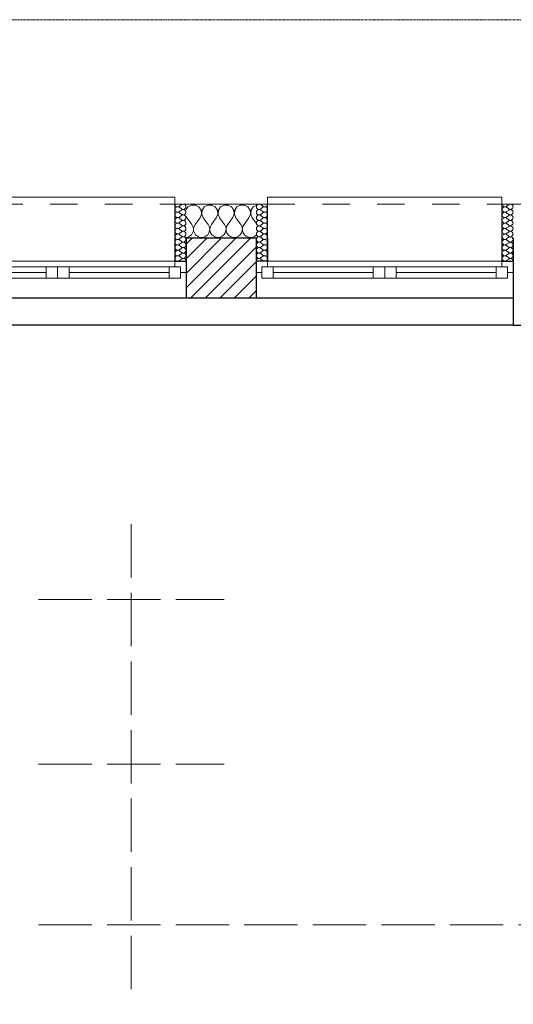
# Model space of a CAD drawing. Header units: millimetres. Extents: x 27262 to 215252, y 16288 to 306312.
# Tile 71 of 76: x 145100 to 146720, y 179905 to 183135. Entities that reach past the tile are written whole.
import ezdxf

# ---------------------------------------------------------------- set-up
doc = ezdxf.new("R2010")
doc.units = ezdxf.units.MM
for name, pattern in [('DASHED2', [0.47625, 0.3175, -0.15875]), ('Krawędzie ukryte', [225, 175, -50]), ('Przerywana', [240, 120, -120])]:
    doc.linetypes.add(name, pattern=pattern)
doc.layers.add('KR_INW', color=252, linetype='Continuous')
doc.layers.add('Okna ArchiCADa', color=252, linetype='Continuous')
for name, color, linetype, lineweight in [('KR_INW_Nr_pióra__101', 252, 'Continuous', 5), ('KR_INW_Nr_pióra__102', 252, 'Continuous', 5), ('KR_INW_Nr_pióra__27', 252, 'Continuous', 25), ('KR_INW_Nr_pióra__47', 252, 'Continuous', 15), ('Okna ArchiCADa_Nr_pióra__1', 252, 'Continuous', 13), ('Okna ArchiCADa_Nr_pióra__27', 252, 'Continuous', 25), ('Okna ArchiCADa_Nr_pióra__61', 252, 'Continuous', 13), ('PRZEDBUOWA_PUNKTY_OŚW_Nr_pióra__48', 252, 'Continuous', 15)]:
    doc.layers.add(name, color=color, linetype=linetype, lineweight=lineweight)

# ---------------------------------------------------------------- blocks, each defined once
blk = doc.blocks.new('*X128')
at = {"layer": 'KR_INW_Nr_pióra__102', "linetype": 'Continuous'}
for p, q in [((214511.7, 121662.7), (214504, 121651.2)), ((214527, 121670.9), (214511.7, 121662.7)), ((214544.4, 121670.9), (214527, 121670.9)), ((214559.7, 121662.7), (214544.4, 121670.9)), ((214569.4, 121648.2), (214559.7, 121662.7)), ((214564.3, 121614.9), (214571, 121630.9)), ((214571, 121630.9), (214569.4, 121648.2)), ((214573.5, 121648.2), (214571.8, 121630.9)), ((214571.8, 121630.9), (214578.6, 121614.9)), ((214583.1, 121662.7), (214573.5, 121648.2)), ((214598.4, 121670.9), (214583.1, 121662.7)), ((214615.8, 121670.9), (214598.4, 121670.9)), ((214631.2, 121662.7), (214615.8, 121670.9)), ((214640.8, 121648.2), (214631.2, 121662.7)), ((214635.7, 121614.9), (214642.4, 121630.9)), ((214642.4, 121630.9), (214640.8, 121648.2)), ((214644.9, 121648.2), (214643.3, 121630.9)), ((214643.3, 121630.9), (214650, 121614.9)), ((214654.5, 121662.7), (214644.9, 121648.2)), ((214669.9, 121670.9), (214654.5, 121662.7)), ((214687.3, 121670.9), (214669.9, 121670.9)), ((214702.6, 121662.7), (214687.3, 121670.9)), ((214712.2, 121648.2), (214702.6, 121662.7)), ((214707.1, 121614.9), (214713.9, 121630.9)), ((214713.9, 121630.9), (214712.2, 121648.2)), ((214716.3, 121648.2), (214714.7, 121630.9)), ((214714.7, 121630.9), (214721.4, 121614.9)), ((214726, 121662.7), (214716.3, 121648.2)), ((214741.3, 121670.9), (214726, 121662.7)), ((214758.7, 121670.9), (214741.3, 121670.9)), ((214774, 121662.7), (214758.7, 121670.9)), ((214783.7, 121648.2), (214774, 121662.7)), ((214778.6, 121614.9), (214785.3, 121630.9)), ((214785.3, 121630.9), (214783.7, 121648.2)), ((214787.8, 121648.2), (214786.1, 121630.9)), ((214786.1, 121630.9), (214792.9, 121614.9)), ((214797.4, 121662.7), (214787.8, 121648.2)), ((214809.7, 121669.3), (214797.4, 121662.7)), ((214504, 121622.4), (214507.1, 121614.9)), ((214507.1, 121614.9), (214528.6, 121586.3)), ((214564.3, 121614.9), (214542.9, 121586.3)), ((214578.6, 121614.9), (214600, 121586.3)), ((214635.7, 121614.9), (214614.3, 121586.3)), ((214650, 121614.9), (214671.4, 121586.3)), ((214707.1, 121614.9), (214685.7, 121586.3)), ((214721.4, 121614.9), (214742.9, 121586.3)), ((214778.6, 121614.9), (214757.1, 121586.3)), ((214792.9, 121614.9), (214809.7, 121592.4)), ((214526.4, 121540.8), (214531.9, 121548.9)), ((214533.3, 121577.7), (214528.6, 121586.3)), ((214531.9, 121548.9), (214535.1, 121558.2)), ((214535.6, 121568.1), (214533.3, 121577.7)), ((214535.1, 121558.2), (214535.6, 121568.1)), ((214538.1, 121577.7), (214535.9, 121568.1)), ((214535.9, 121568.1), (214536.3, 121558.2)), ((214536.3, 121558.2), (214539.5, 121548.9)), ((214542.9, 121586.3), (214538.1, 121577.7)), ((214539.5, 121548.9), (214545.1, 121540.8)), ((214597.8, 121540.8), (214603.4, 121548.9)), ((214604.8, 121577.7), (214600, 121586.3)), ((214603.4, 121548.9), (214606.5, 121558.2)), ((214607, 121568.1), (214604.8, 121577.7)), ((214606.5, 121558.2), (214607, 121568.1)), ((214609.5, 121577.7), (214607.3, 121568.1)), ((214607.3, 121568.1), (214607.8, 121558.2)), ((214607.8, 121558.2), (214610.9, 121548.9)), ((214614.3, 121586.3), (214609.5, 121577.7)), ((214610.9, 121548.9), (214616.5, 121540.8)), ((214669.2, 121540.8), (214674.8, 121548.9)), ((214676.2, 121577.7), (214671.4, 121586.3)), ((214674.8, 121548.9), (214677.9, 121558.2)), ((214678.4, 121568.1), (214676.2, 121577.7)), ((214677.9, 121558.2), (214678.4, 121568.1)), ((214680.9, 121577.7), (214678.7, 121568.1)), ((214678.7, 121568.1), (214679.2, 121558.2)), ((214679.2, 121558.2), (214682.3, 121548.9)), ((214685.7, 121586.3), (214680.9, 121577.7)), ((214682.3, 121548.9), (214687.9, 121540.8)), ((214740.6, 121540.8), (214746.2, 121548.9)), ((214747.6, 121577.7), (214742.9, 121586.3)), ((214746.2, 121548.9), (214749.4, 121558.2)), ((214749.9, 121568.1), (214747.6, 121577.7)), ((214749.4, 121558.2), (214749.9, 121568.1)), ((214752.4, 121577.7), (214750.1, 121568.1)), ((214750.1, 121568.1), (214750.6, 121558.2)), ((214750.6, 121558.2), (214753.8, 121548.9)), ((214757.1, 121586.3), (214752.4, 121577.7)), ((214753.8, 121548.9), (214759.4, 121540.8)), ((214504, 121529.7), (214509.8, 121530.5)), ((214509.8, 121530.5), (214518.8, 121534.5)), ((214518.8, 121534.5), (214526.4, 121540.8)), ((214545.1, 121540.8), (214552.7, 121534.5)), ((214552.7, 121534.5), (214561.7, 121530.5)), ((214561.7, 121530.5), (214571.4, 121529.2)), ((214571.4, 121529.2), (214581.2, 121530.5)), ((214581.2, 121530.5), (214590.2, 121534.5)), ((214590.2, 121534.5), (214597.8, 121540.8)), ((214616.5, 121540.8), (214624.1, 121534.5)), ((214624.1, 121534.5), (214633.1, 121530.5)), ((214633.1, 121530.5), (214642.9, 121529.2)), ((214642.9, 121529.2), (214652.6, 121530.5)), ((214652.6, 121530.5), (214661.6, 121534.5)), ((214661.6, 121534.5), (214669.2, 121540.8)), ((214687.9, 121540.8), (214695.5, 121534.5)), ((214695.5, 121534.5), (214704.5, 121530.5)), ((214704.5, 121530.5), (214714.3, 121529.2)), ((214714.3, 121529.2), (214724, 121530.5)), ((214724, 121530.5), (214733.1, 121534.5)), ((214733.1, 121534.5), (214740.6, 121540.8)), ((214759.4, 121540.8), (214766.9, 121534.5)), ((214766.9, 121534.5), (214776, 121530.5)), ((214776, 121530.5), (214785.7, 121529.2)), ((214785.7, 121529.2), (214795.5, 121530.5)), ((214795.5, 121530.5), (214804.5, 121534.5)), ((214804.5, 121534.5), (214809.7, 121538.9))]:
    blk.add_line(p, q, dxfattribs=at)
blk = doc.blocks.new('*X142')
at = {"layer": 'KR_INW_Nr_pióra__102', "linetype": 'Continuous'}
for p, q in [((214830, 121673.2), (214839.5, 121666.1)), ((214830, 121654.2), (214839.5, 121661.3)), ((214830, 121649.4), (214839.5, 121642.3)), ((214830, 121630.4), (214839.5, 121637.5)), ((214830, 121625.6), (214839.5, 121618.5)), ((214830, 121606.5), (214839.5, 121613.7)), ((214830, 121601.8), (214839.5, 121594.6)), ((214830, 121582.7), (214839.5, 121589.9)), ((214830, 121578), (214839.5, 121570.8)), ((214830, 121558.9), (214839.5, 121566.1)), ((214830, 121554.2), (214839.5, 121547)), ((214830, 121535.1), (214839.5, 121542.3)), ((214830, 121530.4), (214839.5, 121523.2)), ((214830, 121511.3), (214839.5, 121518.5)), ((214830, 121506.5), (214839.5, 121499.4)), ((214830, 121487.5), (214839.5, 121494.6)), ((214830, 121482.7), (214839.5, 121475.6)), ((214830, 121463.7), (214839.5, 121470.8)), ((214830, 121458.9), (214839.5, 121451.8)), ((214830, 121439.9), (214839.5, 121447)), ((214830, 121435.1), (214839.5, 121428))]:
    blk.add_line(p, q, dxfattribs=at)
for centre, start, end in [((214822.8, 121663.7), 53.1301, 306.8699), ((214846.6, 121675.6), 233.1301, 0), ((214822.8, 121639.9), 53.1301, 306.8699), ((214846.6, 121651.8), 0, 126.8699), ((214846.6, 121651.8), 233.1301, 0), ((214846.6, 121628), 0, 126.8699), ((214822.8, 121616.1), 53.1301, 306.8699), ((214822.8, 121592.3), 53.1301, 306.8699), ((214846.6, 121628), 233.1301, 0), ((214846.6, 121604.2), 0, 126.8699), ((214846.6, 121604.2), 233.1301, 0), ((214846.6, 121580.4), 0, 126.8699), ((214822.8, 121568.5), 53.1301, 306.8699), ((214822.8, 121544.6), 53.1301, 306.8699), ((214846.6, 121580.4), 233.1301, 0), ((214846.6, 121556.5), 0, 126.8699), ((214846.6, 121556.5), 233.1301, 0), ((214846.6, 121532.7), 0, 126.8699), ((214822.8, 121520.8), 53.1301, 306.8699), ((214822.8, 121497), 53.1301, 306.8699), ((214846.6, 121532.7), 233.1301, 0), ((214846.6, 121508.9), 0, 126.8699), ((214846.6, 121508.9), 233.1301, 0), ((214822.8, 121473.2), 53.1301, 306.8699), ((214822.8, 121449.4), 53.1301, 306.8699), ((214846.6, 121485.1), 0, 126.8699), ((214846.6, 121485.1), 233.1301, 0), ((214846.6, 121461.3), 0, 126.8699), ((214846.6, 121461.3), 233.1301, 0), ((214822.8, 121425.6), 53.1301, 180), ((214846.6, 121437.5), 0, 126.8699), ((214846.6, 121437.5), 233.1301, 0)]:
    blk.add_arc(centre, 11.9, start, end, dxfattribs=at)
blk = doc.blocks.new('*X143')
at = {"layer": 'KR_INW_Nr_pióra__102', "linetype": 'Continuous'}
for p, q in [((215915.2, 121673.2), (215905.7, 121666.1)), ((215915.2, 121654.2), (215905.7, 121661.3)), ((215915.2, 121649.4), (215905.7, 121642.3)), ((215915.2, 121630.4), (215905.7, 121637.5)), ((215915.2, 121625.6), (215905.7, 121618.5)), ((215915.2, 121606.5), (215905.7, 121613.7)), ((215915.2, 121601.8), (215905.7, 121594.6)), ((215915.2, 121582.7), (215905.7, 121589.9)), ((215915.2, 121578), (215905.7, 121570.8)), ((215915.2, 121558.9), (215905.7, 121566.1)), ((215915.2, 121554.2), (215905.7, 121547)), ((215915.2, 121535.1), (215905.7, 121542.3)), ((215915.2, 121530.4), (215905.7, 121523.2)), ((215915.2, 121511.3), (215905.7, 121518.5)), ((215915.2, 121506.5), (215905.7, 121499.4)), ((215915.2, 121487.5), (215905.7, 121494.6)), ((215915.2, 121482.7), (215905.7, 121475.6)), ((215915.2, 121463.7), (215905.7, 121470.8)), ((215915.2, 121458.9), (215905.7, 121451.8)), ((215915.2, 121439.9), (215905.7, 121447)), ((215915.2, 121435.1), (215905.7, 121428))]:
    blk.add_line(p, q, dxfattribs=at)
for centre, start, end in [((215898.5, 121675.6), 180, 306.8699), ((215922.3, 121663.7), 233.1301, 126.8699), ((215898.5, 121651.8), 53.1301, 180), ((215898.5, 121651.8), 180, 306.8699), ((215898.5, 121628), 53.1301, 180), ((215922.3, 121639.9), 233.1301, 126.8699), ((215898.5, 121628), 180, 306.8699), ((215898.5, 121604.2), 53.1301, 180), ((215898.5, 121604.2), 180, 306.8699), ((215898.5, 121580.4), 53.1301, 180), ((215922.3, 121616.1), 233.1301, 126.8699), ((215922.3, 121592.3), 233.1301, 126.8699), ((215898.5, 121580.4), 180, 306.8699), ((215898.5, 121556.5), 53.1301, 180), ((215898.5, 121556.5), 180, 306.8699), ((215898.5, 121532.7), 53.1301, 180), ((215922.3, 121568.5), 233.1301, 126.8699), ((215922.3, 121544.6), 233.1301, 126.8699), ((215898.5, 121532.7), 180, 306.8699), ((215898.5, 121508.9), 53.1301, 180), ((215898.5, 121508.9), 180, 306.8699), ((215922.3, 121520.8), 233.1301, 126.8699), ((215922.3, 121497), 233.1301, 126.8699), ((215898.5, 121485.1), 53.1301, 180), ((215898.5, 121485.1), 180, 306.8699), ((215898.5, 121461.3), 53.1301, 180), ((215898.5, 121461.3), 180, 306.8699), ((215922.3, 121473.2), 233.1301, 126.8699), ((215922.3, 121449.4), 233.1301, 126.8699), ((215898.5, 121437.5), 53.1301, 180), ((215898.5, 121437.5), 180, 306.8699), ((215922.3, 121425.6), 0, 126.8699)]:
    blk.add_arc(centre, 11.9, start, end, dxfattribs=at)
blk = doc.blocks.new('*X145')
at = {"layer": 'KR_INW_Nr_pióra__102', "linetype": 'Continuous'}
for p, q in [((214483.8, 121673.2), (214474.2, 121666.1)), ((214483.8, 121654.2), (214474.2, 121661.3)), ((214483.8, 121649.4), (214474.2, 121642.3)), ((214483.8, 121630.4), (214474.2, 121637.5)), ((214483.8, 121625.6), (214474.2, 121618.5)), ((214483.8, 121606.5), (214474.2, 121613.7)), ((214483.8, 121601.8), (214474.2, 121594.6)), ((214483.8, 121582.7), (214474.2, 121589.9)), ((214483.8, 121578), (214474.2, 121570.8)), ((214483.8, 121558.9), (214474.2, 121566.1)), ((214483.8, 121554.2), (214474.2, 121547)), ((214483.8, 121535.1), (214474.2, 121542.3)), ((214483.8, 121530.4), (214474.2, 121523.2)), ((214483.8, 121511.3), (214474.2, 121518.5)), ((214483.8, 121506.5), (214474.2, 121499.4)), ((214483.8, 121487.5), (214474.2, 121494.6)), ((214483.8, 121482.7), (214474.2, 121475.6)), ((214483.8, 121463.7), (214474.2, 121470.8)), ((214483.8, 121458.9), (214474.2, 121451.8)), ((214483.8, 121439.9), (214474.2, 121447)), ((214483.8, 121435.1), (214474.2, 121428))]:
    blk.add_line(p, q, dxfattribs=at)
for centre, start, end in [((214467.1, 121675.6), 180, 306.8699), ((214490.9, 121663.7), 233.1301, 126.8699), ((214467.1, 121651.8), 53.1301, 180), ((214467.1, 121651.8), 180, 306.8699), ((214467.1, 121628), 53.1301, 180), ((214490.9, 121639.9), 233.1301, 126.8699), ((214467.1, 121628), 180, 306.8699), ((214467.1, 121604.2), 53.1301, 180), ((214467.1, 121604.2), 180, 306.8699), ((214467.1, 121580.4), 53.1301, 180), ((214490.9, 121616.1), 233.1301, 126.8699), ((214490.9, 121592.3), 233.1301, 126.8699), ((214467.1, 121580.4), 180, 306.8699), ((214467.1, 121556.5), 53.1301, 180), ((214467.1, 121556.5), 180, 306.8699), ((214467.1, 121532.7), 53.1301, 180), ((214490.9, 121568.5), 233.1301, 126.8699), ((214490.9, 121544.6), 233.1301, 126.8699), ((214467.1, 121532.7), 180, 306.8699), ((214467.1, 121508.9), 53.1301, 180), ((214467.1, 121508.9), 180, 306.8699), ((214490.9, 121520.8), 233.1301, 126.8699), ((214490.9, 121497), 233.1301, 126.8699), ((214467.1, 121485.1), 53.1301, 180), ((214467.1, 121485.1), 180, 306.8699), ((214467.1, 121461.3), 53.1301, 180), ((214467.1, 121461.3), 180, 306.8699), ((214490.9, 121473.2), 233.1301, 126.8699), ((214490.9, 121449.4), 233.1301, 126.8699), ((214467.1, 121437.5), 53.1301, 180), ((214467.1, 121437.5), 180, 306.8699), ((214490.9, 121425.6), 0, 126.8699)]:
    blk.add_arc(centre, 11.9, start, end, dxfattribs=at)
blk = doc.blocks.new('Okno dwuskrzydłowe 19')
at = {"layer": 'Okna ArchiCADa_Nr_pióra__1', "linetype": 'Continuous'}
for p, q in [((-562.8, 230), (562.8, 230)), ((-562.8, 0), (-537.8, 0)), ((-537.8, 25), (-487.8, 25)), ((-537.8, -25), (-537.8, 25)), ((-537.8, 0), (-537.8, -25)), ((-487.8, 25), (-50, 25)), ((-487.8, 25), (-487.8, -25)), ((-487.8, 25), (-50, 25)), ((-487.8, 0), (-50, 0)), ((-50, -25), (-50, 25)), ((-50, 25), (0, 25)), ((0, 25), (0, -25)), ((0, 25), (50, 25)), ((0, -25), (0, 25)), ((50, 25), (487.8, 25)), ((50, 25), (50, -25)), ((50, 25), (487.8, 25)), ((50, 0), (487.8, 0)), ((487.8, -25), (487.8, 25)), ((487.8, 25), (537.8, 25)), ((537.8, 25), (537.8, -25)), ((537.8, -25), (537.8, 0)), ((537.8, 0), (562.8, 0)), ((-537.8, -25), (-512.8, -25)), ((-487.8, -25), (-537.8, -25)), ((-512.8, -25), (-512.8, -50)), ((-50, -25), (-487.8, -25)), ((0, -25), (-50, -25)), ((50, -25), (0, -25)), ((487.8, -25), (50, -25)), ((537.8, -25), (487.8, -25)), ((512.8, -50), (512.8, -25)), ((512.8, -25), (537.8, -25)), ((-512.8, -50), (-562.8, -50)), ((0, -50), (-512.8, -50)), ((512.8, -50), (0, -50)), ((562.8, -50), (512.8, -50)), ((-512.8, -300), (-512.8, -330)), ((512.8, -330), (512.8, -300)), ((-512.8, -330), (512.8, -330))]:
    blk.add_line(p, q, dxfattribs=at)
at = {"layer": 'Okna ArchiCADa_Nr_pióra__1', "linetype": 'Przerywana'}
blk.add_line((-512.8, -300), (512.8, -300), dxfattribs=at)
at = {"layer": 'Okna ArchiCADa_Nr_pióra__27', "linetype": 'Continuous'}
for p, q in [((-562.8, -50), (-562.8, 0)), ((562.8, -50), (562.8, 0)), ((-512.8, -50), (-562.8, -50)), ((512.8, -50), (562.8, -50))]:
    blk.add_line(p, q, dxfattribs=at)
blk = doc.blocks.new('Wnęka sklepiona płasko 19_3')
at = {"layer": 'Okna ArchiCADa_Nr_pióra__27', "linetype": 'Continuous'}
for p, q in [((-1278.5, 250), (-1278.5, 130)), ((1278.5, 250), (-1278.5, 250)), ((1278.5, 130), (1278.5, 250)), ((-1278.5, 130), (1278.5, 130))]:
    blk.add_line(p, q, dxfattribs=at)
at = {"layer": 'Okna ArchiCADa_Nr_pióra__61', "linetype": 'Continuous'}
blk.add_line((-1278.5, 250), (1278.5, 250), dxfattribs=at)
blk = doc.blocks.new('Ściana_2', base_point=(179075.1, 121675.6))
at = {"layer": 'KR_INW_Nr_pióra__101', "linetype": 'Continuous'}
h = blk.add_hatch(dxfattribs=at)
h.set_pattern_fill('CEGŁA_LICÓWKA', color=256, style=0, pattern_type=2)
h.set_pattern_definition([(45, (0, 0), (-31.819804, 31.819804), [])])
h.paths.add_polyline_path([(214504, 121375.6), (214504, 121265.6), (214809.7, 121265.6), (214809.7, 121375.6), (214809.7, 121425.6), (214809.7, 121525.6), (214504, 121525.6), (214504, 121425.6)])
at = {"layer": 'KR_INW_Nr_pióra__27', "linetype": 'Continuous'}
for p, q in [((214454, 121525.6), (214454, 121425.6)), ((214809.7, 121525.6), (214504, 121525.6)), ((214504, 121525.6), (214504, 121425.6)), ((214809.7, 121525.6), (214809.7, 121425.6)), ((214859.7, 121525.6), (214859.7, 121425.6)), ((215885.4, 121525.6), (215885.4, 121425.6)), ((215935.4, 121525.6), (215935.4, 121425.6)), ((214454, 121425.6), (214504, 121425.6)), ((214504, 121425.6), (214504, 121375.6)), ((214859.7, 121425.6), (214809.7, 121425.6)), ((214809.7, 121425.6), (214809.7, 121375.6)), ((215885.4, 121425.6), (215935.4, 121425.6)), ((215935.4, 121425.6), (215935.4, 121375.6)), ((214504, 121375.6), (214504, 121265.6)), ((214809.7, 121375.6), (214809.7, 121265.6)), ((215935.4, 121375.6), (215935.4, 121265.6)), ((214504, 121265.6), (214809.7, 121265.6))]:
    blk.add_line(p, q, dxfattribs=at)
at = {"layer": 'KR_INW_Nr_pióra__27', "linetype": 'Continuous', "flags": 128}
blk.add_lwpolyline([(215935.4, 121145.6), (217492.2, 121145.6)], dxfattribs=at)
at = {"layer": 'KR_INW_Nr_pióra__47', "linetype": 'Continuous'}
for p, q in [((214504, 121675.6), (214454, 121675.6)), ((214454, 121425.6), (214454, 121675.6)), ((214454, 121675.6), (214454, 121525.6)), ((214809.7, 121675.6), (214859.7, 121675.6)), ((214859.7, 121425.6), (214859.7, 121675.6)), ((214859.7, 121675.6), (214859.7, 121525.6)), ((215935.4, 121675.6), (215885.4, 121675.6)), ((215885.4, 121425.6), (215885.4, 121675.6)), ((215885.4, 121675.6), (215885.4, 121525.6)), ((214504, 121425.6), (214454, 121425.6)), ((214809.7, 121425.6), (214859.7, 121425.6)), ((215935.4, 121425.6), (215885.4, 121425.6))]:
    blk.add_line(p, q, dxfattribs=at)
at = {"layer": 'KR_INW_Nr_pióra__47', "linetype": 'Continuous', "flags": 128}
for points in [[(214809.7, 121675.6), (214504, 121675.6)], [(217492.2, 121675.6), (215935.4, 121675.6)]]:
    blk.add_lwpolyline(points, dxfattribs=at)
at = {"layer": 'KR_INW'}
for name in ['*X145', '*X142', '*X143', '*X128']:
    blk.add_blockref(name, (0, 0), dxfattribs=at)
at = {"layer": 'Okna ArchiCADa', "color": 21, "linetype": 'Continuous', "lineweight": 13, "true_color": 0xff9955, "xscale": -1, "zscale": 1000, "rotation": 180}
for p in [(213941.2, 121375.6), (215372.6, 121375.6)]:
    blk.add_blockref('Okno dwuskrzydłowe 19', p, dxfattribs=at)
at = {"layer": 'Okna ArchiCADa', "color": 251, "linetype": 'Continuous', "lineweight": 13, "true_color": 0x6a6a6a, "xscale": -1, "zscale": 1000, "rotation": 180}
blk.add_blockref('Wnęka sklepiona płasko 19_3', (214656.9, 121395.6), dxfattribs=at)

msp = doc.modelspace()

# ---------------------------------------------------------------- linework, layer by layer
at = {"linetype": 'DASHED2', "lineweight": 20, "ltscale": 10}
msp.add_line((157846.7, 183135.3), (139802, 183135.3), dxfattribs=at)
at = {"layer": 'PRZEDBUOWA_PUNKTY_OŚW_Nr_pióra__48', "color": 252, "linetype": 'Krawędzie ukryte'}
for p, q in [((145466.2, 181479.7), (145466.2, 179905)), ((145161.9, 181233), (145770.5, 181233)), ((145161.9, 180692.3), (145770.5, 180692.3)), ((145161.9, 180165.2), (156669.7, 180165.2))]:
    msp.add_line(p, q, dxfattribs=at)

# ---------------------------------------------------------------- block references
at = {"layer": 'KR_INW', "color": 252, "xscale": 0.75, "yscale": 0.75, "zscale": 0.75}
msp.add_blockref('Ściana_2', (119074.8, 182530.5), dxfattribs=at)

doc.saveas('drawing.dxf')
